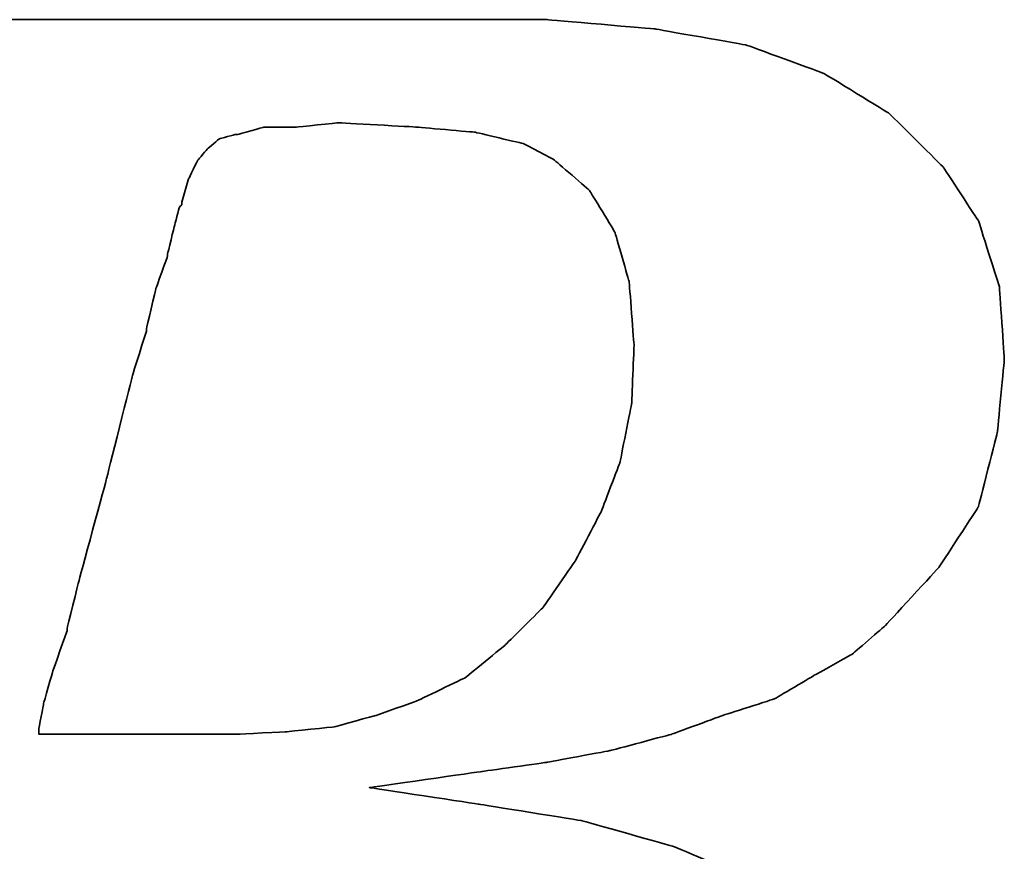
# Model space of a CAD drawing. Header units: millimetres. Extents: x 775 to 1080, y 434 to 536.
# Tile 29 of 47: x 989.74 to 991.69, y 465.55 to 467.19. Entities that reach past the tile are written whole.
import ezdxf

# ---------------------------------------------------------------- set-up
doc = ezdxf.new("R2010")
doc.units = ezdxf.units.MM
doc.header["$LTSCALE"] = 0.15
doc.layers.add('DIM', color=4, linetype='CONTINUOUS')
doc.layers.add('layer 1', color=7, linetype='CONTINUOUS')

# ---------------------------------------------------------------- blocks, each defined once
blk = doc.blocks.new('TBI MOTION logo(完整正式版)')
at = {"layer": 'layer 1', "color": 22, "lineweight": 35}
for points, knots in [([(-64.65375, -6.86375), (-64.65375, -6.86375), (-64.84375, -7.29625), (-64.84375, -7.29625), (-64.84375, -7.29625), (-64.84375, -7.29625), (-64.86875, -7.34375), (-64.86875, -7.34375), (-64.86875, -7.34375), (-64.86875, -7.34375), (-64.86875, -7.36875), (-64.86875, -7.36875), (-64.86875, -7.36875), (-64.86875, -7.36875), (-65.15375, -7.65375), (-65.15375, -7.65375), (-65.15375, -7.65375), (-65.15375, -7.65375), (-65.17875, -7.65375), (-65.17875, -7.65375), (-65.17875, -7.65375), (-65.17875, -7.65375), (-65.20375, -7.67875), (-65.20375, -7.67875), (-65.20375, -7.67875), (-65.20375, -7.67875), (-65.58875, -7.87125), (-65.58875, -7.87125), (-65.58875, -7.87125), (-65.58875, -7.87125), (-65.63375, -7.87125), (-65.63375, -7.87125), (-65.63375, -7.87125), (-65.63375, -7.87125), (-65.65875, -7.89375), (-65.65875, -7.89375), (-65.65875, -7.89375), (-65.65875, -7.89375), (-66.09375, -7.94375), (-66.09375, -7.94375), (-66.09375, -7.94375), (-66.09375, -7.94375), (-66.11375, -7.94375), (-66.11375, -7.94375), (-66.11375, -7.94375), (-66.11375, -7.94375), (-66.16375, -7.94375), (-66.16375, -7.94375), (-66.16375, -7.94375), (-66.16375, -7.94375), (-66.30875, -7.94375), (-66.30875, -7.94375), (-66.30875, -7.94375), (-66.30875, -7.94375), (-66.69375, -7.94375), (-66.69375, -7.94375), (-66.69375, -7.94375), (-66.69375, -7.94375), (-67.07375, -7.94375), (-67.07375, -7.94375), (-67.07375, -7.94375), (-67.07375, -7.94375), (-67.12375, -7.94375), (-67.12375, -7.94375), (-67.12375, -7.94375), (-67.12375, -7.94375), (-67.12375, -7.96625), (-67.12375, -7.96625), (-67.12375, -7.96625), (-67.12375, -7.96625), (-67.14875, -7.99125), (-67.14875, -7.99125), (-67.14875, -7.99125), (-67.14875, -7.99125), (-67.24375, -8.34875), (-67.24375, -8.34875), (-67.24375, -8.34875), (-67.24375, -8.34875), (-67.31375, -8.68625), (-67.31375, -8.68625), (-67.31375, -8.68625), (-67.31375, -8.68625), (-67.26875, -8.68625), (-67.26875, -8.68625), (-67.26875, -8.68625), (-67.26875, -8.68625), (-67.07375, -8.68625), (-67.07375, -8.68625), (-67.07375, -8.68625), (-67.07375, -8.68625), (-66.54875, -8.68625), (-66.54875, -8.68625), (-66.54875, -8.68625), (-66.54875, -8.68625), (-65.82625, -8.68625), (-65.82625, -8.68625), (-65.82625, -8.68625), (-65.82625, -8.68625), (-65.01375, -8.68625), (-65.01375, -8.68625), (-65.01375, -8.68625), (-65.01375, -8.68625), (-64.05375, -8.68625), (-64.05375, -8.68625), (-64.05375, -8.68625), (-64.05375, -8.68625), (-62.08375, -8.68625), (-62.08375, -8.68625), (-62.08375, -8.68625), (-62.08375, -8.68625), (-60.06875, -8.68625), (-60.06875, -8.68625), (-60.06875, -8.68625), (-60.06875, -8.68625), (-59.10875, -8.68625), (-59.10875, -8.68625), (-59.10875, -8.68625), (-59.10875, -8.68625), (-58.29375, -8.68625), (-58.29375, -8.68625), (-58.29375, -8.68625), (-58.29375, -8.68625), (-57.57375, -8.68625), (-57.57375, -8.68625), (-57.57375, -8.68625), (-57.57375, -8.68625), (-57.04875, -8.68625), (-57.04875, -8.68625), (-57.04875, -8.68625), (-57.04875, -8.68625), (-56.85375, -8.68625), (-56.85375, -8.68625), (-56.85375, -8.68625), (-56.85375, -8.68625), (-56.70875, -8.68625), (-56.70875, -8.68625), (-56.70875, -8.68625), (-56.70875, -8.68625), (-56.61375, -8.68625), (-56.61375, -8.68625), (-56.61375, -8.68625), (-56.61375, -8.68625), (-56.56875, -8.68625), (-56.56875, -8.68625), (-56.56875, -8.68625), (-56.56875, -8.68625), (-55.65375, -8.63875), (-55.65375, -8.63875), (-55.65375, -8.63875), (-55.65375, -8.63875), (-54.76875, -8.51875), (-54.76875, -8.51875), (-54.76875, -8.51875), (-54.76875, -8.51875), (-53.90375, -8.30375), (-53.90375, -8.30375), (-53.90375, -8.30375), (-53.90375, -8.30375), (-53.08875, -8.03875), (-53.08875, -8.03875), (-53.08875, -8.03875), (-53.08875, -8.03875), (-52.34375, -7.65375), (-52.34375, -7.65375), (-52.34375, -7.65375), (-52.34375, -7.65375), (-51.69875, -7.29625), (-51.69875, -7.29625), (-51.69875, -7.29625), (-51.69875, -7.29625), (-51.21875, -6.91125), (-51.21875, -6.91125), (-51.21875, -6.91125), (-51.21875, -6.91125), (-50.83375, -6.50375), (-50.83375, -6.50375), (-50.83375, -6.50375), (-50.83375, -6.50375), (-50.44875, -5.94875), (-50.44875, -5.94875), (-50.44875, -5.94875), (-50.44875, -5.94875), (-50.13875, -5.30375), (-50.13875, -5.30375), (-50.13875, -5.30375), (-50.13875, -5.30375), (-49.99375, -4.65375), (-49.99375, -4.65375), (-49.99375, -4.65375), (-49.99375, -4.65375), (-49.92375, -3.98375), (-49.92375, -3.98375), (-49.92375, -3.98375), (-49.92375, -3.98375), (-49.99375, -3.19374), (-49.99375, -3.19374), (-49.99375, -3.19374), (-49.99375, -3.19374), (-50.23374, -2.44874), (-50.23374, -2.44874), (-50.23374, -2.44874), (-50.23374, -2.44874), (-50.59375, -1.87374), (-50.59375, -1.87374), (-50.59375, -1.87374), (-50.59375, -1.87374), (-51.09875, -1.31874), (-51.09875, -1.31874), (-51.09875, -1.31874), (-51.09875, -1.31874), (-51.74375, -0.81875), (-51.74375, -0.81875), (-51.74375, -0.81875), (-51.74375, -0.81875), (-52.53875, -0.48125), (-52.53875, -0.48125), (-52.53875, -0.48125), (-52.53875, -0.48125), (-53.47375, -0.21875), (-53.47375, -0.21875), (-53.47375, -0.21875), (-53.47375, -0.21875), (-54.52875, -0.04874), (-54.52875, -0.04874), (-54.52875, -0.04874), (-54.52875, -0.04874), (-55.65375, 0.12125), (-55.65375, 0.12125), (-55.65375, 0.12125), (-55.65375, 0.12125), (-54.50375, 0.28624), (-54.50375, 0.28624), (-54.50375, 0.28624), (-54.50375, 0.28624), (-53.83375, 0.38124), (-53.83375, 0.38124), (-53.83375, 0.38124), (-53.83375, 0.38124), (-53.18375, 0.50125), (-53.18375, 0.50125), (-53.18375, 0.50125), (-53.18375, 0.50125), (-52.55875, 0.66874), (-52.55875, 0.66874), (-52.55875, 0.66874), (-52.55875, 0.66874), (-52.03375, 0.86124), (-52.03375, 0.86124), (-52.03375, 0.86124), (-52.03375, 0.86124), (-51.50374, 1.03124), (-51.50374, 1.03124), (-51.50374, 1.03124), (-51.50374, 1.03124), (-51.09875, 1.27125), (-51.09875, 1.27125), (-51.09875, 1.27125), (-51.09875, 1.27125), (-50.71375, 1.48624), (-50.71375, 1.48624), (-50.71375, 1.48624), (-50.71375, 1.48624), (-50.37625, 1.77625), (-50.37625, 1.77625), (-50.37625, 1.77625), (-50.37625, 1.77625), (-49.82375, 2.37625), (-49.82375, 2.37625), (-49.82375, 2.37625), (-49.82375, 2.37625), (-49.41875, 2.99625), (-49.41875, 2.99625), (-49.41875, 2.99625), (-49.41875, 2.99625), (-49.22375, 3.76625), (-49.22375, 3.76625), (-49.22375, 3.76625), (-49.22375, 3.76625), (-49.15375, 4.50874), (-49.15375, 4.50874), (-49.15375, 4.50874), (-49.15375, 4.50874), (-49.20375, 5.25125), (-49.20375, 5.25125), (-49.20375, 5.25125), (-49.20375, 5.25125), (-49.41875, 5.92625), (-49.41875, 5.92625), (-49.41875, 5.92625), (-49.41875, 5.92625), (-49.77875, 6.47625), (-49.77875, 6.47625), (-49.77875, 6.47625), (-49.77875, 6.47625), (-50.33125, 7.02624), (-50.33125, 7.02624), (-50.33125, 7.02624), (-50.33125, 7.02624), (-51.00125, 7.43625), (-51.00125, 7.43625), (-51.00125, 7.43625), (-51.00125, 7.43625), (-51.79375, 7.72625), (-51.79375, 7.72625), (-51.79375, 7.72625), (-51.79375, 7.72625), (-52.72875, 7.89124), (-52.72875, 7.89124), (-52.72875, 7.89124), (-52.72875, 7.89124), (-53.83375, 7.98625), (-53.83375, 7.98625), (-53.83375, 7.98625), (-53.83375, 7.98625), (-53.92875, 7.98625), (-53.92875, 7.98625), (-53.92875, 7.98625), (-53.92875, 7.98625), (-54.26375, 7.98625), (-54.26375, 7.98625), (-54.26375, 7.98625), (-54.26375, 7.98625), (-54.74375, 7.98625), (-54.74375, 7.98625), (-54.74375, 7.98625), (-54.74375, 7.98625), (-55.36875, 7.98625), (-55.36875, 7.98625), (-55.36875, 7.98625), (-55.36875, 7.98625), (-56.13375, 7.98625), (-56.13375, 7.98625), (-56.13375, 7.98625), (-56.13375, 7.98625), (-56.94875, 7.98625), (-56.94875, 7.98625), (-56.94875, 7.98625), (-56.94875, 7.98625), (-58.77625, 7.98625), (-58.77625, 7.98625), (-58.77625, 7.98625), (-58.77625, 7.98625), (-60.59875, 7.98625), (-60.59875, 7.98625), (-60.59875, 7.98625), (-60.59875, 7.98625), (-61.41375, 7.98625), (-61.41375, 7.98625), (-61.41375, 7.98625), (-61.41375, 7.98625), (-62.17875, 7.98625), (-62.17875, 7.98625), (-62.17875, 7.98625), (-62.17875, 7.98625), (-62.80375, 7.98625), (-62.80375, 7.98625), (-62.80375, 7.98625), (-62.80375, 7.98625), (-63.30625, 7.98625), (-63.30625, 7.98625), (-63.30625, 7.98625), (-63.30625, 7.98625), (-63.57375, 7.98625), (-63.57375, 7.98625), (-63.57375, 7.98625), (-63.57375, 7.98625), (-63.57375, 7.96375), (-63.57375, 7.96375), (-63.57375, 7.96375), (-63.57375, 7.96375), (-63.59875, 7.94125), (-63.59875, 7.94125), (-63.59875, 7.94125), (-63.59875, 7.94125), (-63.69375, 7.55625), (-63.69375, 7.55625), (-63.69375, 7.55625), (-63.69375, 7.55625), (-63.76375, 7.24624), (-63.76375, 7.24624), (-63.76375, 7.24624), (-63.76375, 7.24624), (-63.23875, 7.24624), (-63.23875, 7.24624), (-63.23875, 7.24624), (-63.23875, 7.24624), (-62.75875, 7.24624), (-62.75875, 7.24624), (-62.75875, 7.24624), (-62.75875, 7.24624), (-62.61125, 7.24624), (-62.61125, 7.24624), (-62.61125, 7.24624), (-62.61125, 7.24624), (-62.56625, 7.24624), (-62.56625, 7.24624), (-62.56625, 7.24624), (-62.56625, 7.24624), (-62.22875, 7.24624), (-62.22875, 7.24624), (-62.22875, 7.24624), (-62.22875, 7.24624), (-62.20375, 7.24624), (-62.20375, 7.24624), (-62.20375, 7.24624), (-62.20375, 7.24624), (-62.17875, 7.21875), (-62.17875, 7.21875), (-62.17875, 7.21875), (-62.17875, 7.21875), (-61.96375, 7.17125), (-61.96375, 7.17125), (-61.96375, 7.17125), (-61.96375, 7.17125), (-61.72375, 7.12624), (-61.72375, 7.12624), (-61.72375, 7.12624), (-61.72375, 7.12624), (-61.70375, 7.12624), (-61.70375, 7.12624), (-61.70375, 7.12624), (-61.70375, 7.12624), (-61.55875, 7.07624), (-61.55875, 7.07624), (-61.55875, 7.07624), (-61.55875, 7.07624), (-61.50875, 7.07624), (-61.50875, 7.07624), (-61.50875, 7.07624), (-61.50875, 7.07624), (-61.48375, 7.02624), (-61.48375, 7.02624), (-61.48375, 7.02624), (-61.48375, 7.02624), (-61.31875, 6.83375), (-61.31875, 6.83375), (-61.31875, 6.83375), (-61.31875, 6.83375), (-61.29375, 6.81125), (-61.29375, 6.81125), (-61.29375, 6.81125), (-61.29375, 6.81125), (-61.29375, 6.78625), (-61.29375, 6.78625), (-61.29375, 6.78625), (-61.29375, 6.78625), (-61.19875, 6.50124), (-61.19875, 6.50124), (-61.19875, 6.50124), (-61.19875, 6.50124), (-61.17375, 6.45124), (-61.17375, 6.45124), (-61.17375, 6.45124), (-61.17375, 6.45124), (-61.19875, 6.40625), (-61.19875, 6.40625), (-61.19875, 6.40625), (-61.19875, 6.40625), (-61.26875, 5.99624), (-61.26875, 5.99624), (-61.26875, 5.99624), (-61.26875, 5.99624), (-61.26875, 5.85125), (-61.26875, 5.85125), (-61.26875, 5.85125), (-61.26875, 5.85125), (-61.26875, 5.82625), (-61.26875, 5.82625), (-61.26875, 5.82625), (-61.26875, 5.82625), (-61.29375, 5.80625), (-61.29375, 5.80625), (-61.29375, 5.80625), (-61.29375, 5.80625), (-61.34125, 5.66125), (-61.34125, 5.66125), (-61.34125, 5.66125), (-61.34125, 5.66125), (-61.41375, 5.44625), (-61.41375, 5.44625), (-61.41375, 5.44625), (-61.41375, 5.44625), (-61.48375, 5.15625), (-61.48375, 5.15625), (-61.48375, 5.15625), (-61.48375, 5.15625), (-61.58375, 4.82124), (-61.58375, 4.82124), (-61.58375, 4.82124), (-61.58375, 4.82124), (-61.79875, 4.00375), (-61.79875, 4.00375), (-61.79875, 4.00375), (-61.79875, 4.00375), (-62.05875, 2.99625), (-62.05875, 2.99625), (-62.05875, 2.99625), (-62.05875, 2.99625), (-62.34875, 1.91625), (-62.34875, 1.91625), (-62.34875, 1.91625), (-62.34875, 1.91625), (-62.97375, -0.41124), (-62.97375, -0.41124), (-62.97375, -0.41124), (-62.97375, -0.41124), (-63.59875, -2.75875), (-63.59875, -2.75875), (-63.59875, -2.75875), (-63.59875, -2.75875), (-63.88375, -3.86374), (-63.88375, -3.86374), (-63.88375, -3.86374), (-63.88375, -3.86374), (-64.14875, -4.82374), (-64.14875, -4.82374), (-64.14875, -4.82374), (-64.14875, -4.82374), (-64.36375, -5.64125), (-64.36375, -5.64125), (-64.36375, -5.64125), (-64.36375, -5.64125), (-64.43625, -5.97625), (-64.43625, -5.97625), (-64.43625, -5.97625), (-64.43625, -5.97625), (-64.50875, -6.28625), (-64.50875, -6.28625), (-64.50875, -6.28625), (-64.50875, -6.28625), (-64.50875, -6.30875), (-64.50875, -6.30875), (-64.50875, -6.30875), (-64.50875, -6.30875), (-64.57875, -6.50375), (-64.57875, -6.50375), (-64.57875, -6.50375), (-64.57875, -6.50375), (-64.62875, -6.69625), (-64.62875, -6.69625), (-64.62875, -6.69625), (-64.62875, -6.69625), (-64.62875, -6.76875), (-64.62875, -6.76875), (-64.62875, -6.76875), (-64.62875, -6.76875), (-64.62875, -6.81375), (-64.62875, -6.81375), (-64.62875, -6.81375), (-64.62875, -6.81375), (-64.62875, -6.83875), (-64.62875, -6.83875), (-64.62875, -6.83875), (-64.62875, -6.83875), (-64.65375, -6.86375), (-64.65375, -6.86375)], [0, 0, 0, 0, 0.00719424, 0.00719424, 0.00719424, 0.00719425, 0.01438849, 0.01438849, 0.01438849, 0.0143885, 0.02158273, 0.02158273, 0.02158273, 0.02158274, 0.02877698, 0.02877698, 0.02877698, 0.02877699, 0.03597122, 0.03597122, 0.03597122, 0.03597123, 0.04316547, 0.04316547, 0.04316547, 0.04316548, 0.05035971, 0.05035971, 0.05035971, 0.05035972, 0.05755396, 0.05755396, 0.05755396, 0.05755397, 0.0647482, 0.0647482, 0.0647482, 0.06474821, 0.07194245, 0.07194245, 0.07194245, 0.07194246, 0.07913669, 0.07913669, 0.07913669, 0.0791367, 0.08633094, 0.08633094, 0.08633094, 0.08633095, 0.09352518, 0.09352518, 0.09352518, 0.09352519, 0.10071942, 0.10071942, 0.10071942, 0.10071943, 0.10791367, 0.10791367, 0.10791367, 0.10791368, 0.11510791, 0.11510791, 0.11510791, 0.11510792, 0.12230216, 0.12230216, 0.12230216, 0.12230217, 0.1294964, 0.1294964, 0.1294964, 0.12949641, 0.13669065, 0.13669065, 0.13669065, 0.13669066, 0.14388489, 0.14388489, 0.14388489, 0.1438849, 0.15107914, 0.15107914, 0.15107914, 0.15107915, 0.15827338, 0.15827338, 0.15827338, 0.15827339, 0.16546763, 0.16546763, 0.16546763, 0.16546764, 0.17266187, 0.17266187, 0.17266187, 0.17266188, 0.17985612, 0.17985612, 0.17985612, 0.17985613, 0.18705036, 0.18705036, 0.18705036, 0.18705037, 0.1942446, 0.1942446, 0.1942446, 0.19424461, 0.20143885, 0.20143885, 0.20143885, 0.20143886, 0.20863309, 0.20863309, 0.20863309, 0.2086331, 0.21582734, 0.21582734, 0.21582734, 0.21582735, 0.22302158, 0.22302158, 0.22302158, 0.22302159, 0.23021583, 0.23021583, 0.23021583, 0.23021584, 0.23741007, 0.23741007, 0.23741007, 0.23741008, 0.24460432, 0.24460432, 0.24460432, 0.24460433, 0.25179856, 0.25179856, 0.25179856, 0.25179857, 0.25899281, 0.25899281, 0.25899281, 0.25899282, 0.26618705, 0.26618705, 0.26618705, 0.26618706, 0.27338129, 0.27338129, 0.27338129, 0.2733813, 0.28057554, 0.28057554, 0.28057554, 0.28057555, 0.28776978, 0.28776978, 0.28776978, 0.28776979, 0.29496403, 0.29496403, 0.29496403, 0.29496404, 0.30215827, 0.30215827, 0.30215827, 0.30215828, 0.30935252, 0.30935252, 0.30935252, 0.30935253, 0.31654676, 0.31654676, 0.31654676, 0.31654677, 0.32374101, 0.32374101, 0.32374101, 0.32374102, 0.33093525, 0.33093525, 0.33093525, 0.33093526, 0.3381295, 0.3381295, 0.3381295, 0.33812951, 0.34532374, 0.34532374, 0.34532374, 0.34532375, 0.35251799, 0.35251799, 0.35251799, 0.352518, 0.35971223, 0.35971223, 0.35971223, 0.35971224, 0.36690647, 0.36690647, 0.36690647, 0.36690648, 0.37410072, 0.37410072, 0.37410072, 0.37410073, 0.38129496, 0.38129496, 0.38129496, 0.38129497, 0.38848921, 0.38848921, 0.38848921, 0.38848922, 0.39568345, 0.39568345, 0.39568345, 0.39568346, 0.4028777, 0.4028777, 0.4028777, 0.40287771, 0.41007194, 0.41007194, 0.41007194, 0.41007195, 0.41726619, 0.41726619, 0.41726619, 0.4172662, 0.42446043, 0.42446043, 0.42446043, 0.42446044, 0.43165468, 0.43165468, 0.43165468, 0.43165469, 0.43884892, 0.43884892, 0.43884892, 0.43884893, 0.44604317, 0.44604317, 0.44604317, 0.44604318, 0.45323741, 0.45323741, 0.45323741, 0.45323742, 0.46043165, 0.46043165, 0.46043165, 0.46043166, 0.4676259, 0.4676259, 0.4676259, 0.46762591, 0.47482014, 0.47482014, 0.47482014, 0.47482015, 0.48201439, 0.48201439, 0.48201439, 0.4820144, 0.48920863, 0.48920863, 0.48920863, 0.48920864, 0.49640288, 0.49640288, 0.49640288, 0.49640289, 0.50359712, 0.50359712, 0.50359712, 0.50359713, 0.51079137, 0.51079137, 0.51079137, 0.51079138, 0.51798561, 0.51798561, 0.51798561, 0.51798562, 0.52517986, 0.52517986, 0.52517986, 0.52517987, 0.5323741, 0.5323741, 0.5323741, 0.53237411, 0.53956835, 0.53956835, 0.53956835, 0.53956836, 0.54676259, 0.54676259, 0.54676259, 0.5467626, 0.55395683, 0.55395683, 0.55395683, 0.55395684, 0.56115108, 0.56115108, 0.56115108, 0.56115109, 0.56834532, 0.56834532, 0.56834532, 0.56834533, 0.57553957, 0.57553957, 0.57553957, 0.57553958, 0.58273381, 0.58273381, 0.58273381, 0.58273382, 0.58992806, 0.58992806, 0.58992806, 0.58992807, 0.5971223, 0.5971223, 0.5971223, 0.59712231, 0.60431655, 0.60431655, 0.60431655, 0.60431656, 0.61151079, 0.61151079, 0.61151079, 0.6115108, 0.61870504, 0.61870504, 0.61870504, 0.61870505, 0.62589928, 0.62589928, 0.62589928, 0.62589929, 0.63309353, 0.63309353, 0.63309353, 0.63309354, 0.64028777, 0.64028777, 0.64028777, 0.64028778, 0.64748201, 0.64748201, 0.64748201, 0.64748202, 0.65467626, 0.65467626, 0.65467626, 0.65467627, 0.6618705, 0.6618705, 0.6618705, 0.66187051, 0.66906475, 0.66906475, 0.66906475, 0.66906476, 0.67625899, 0.67625899, 0.67625899, 0.676259, 0.68345324, 0.68345324, 0.68345324, 0.68345325, 0.69064748, 0.69064748, 0.69064748, 0.69064749, 0.69784173, 0.69784173, 0.69784173, 0.69784174, 0.70503597, 0.70503597, 0.70503597, 0.70503598, 0.71223022, 0.71223022, 0.71223022, 0.71223023, 0.71942446, 0.71942446, 0.71942446, 0.71942447, 0.72661871, 0.72661871, 0.72661871, 0.72661872, 0.73381295, 0.73381295, 0.73381295, 0.73381296, 0.74100719, 0.74100719, 0.74100719, 0.7410072, 0.74820144, 0.74820144, 0.74820144, 0.74820145, 0.75539568, 0.75539568, 0.75539568, 0.75539569, 0.76258993, 0.76258993, 0.76258993, 0.76258994, 0.76978417, 0.76978417, 0.76978417, 0.76978418, 0.77697842, 0.77697842, 0.77697842, 0.77697843, 0.78417266, 0.78417266, 0.78417266, 0.78417267, 0.79136691, 0.79136691, 0.79136691, 0.79136692, 0.79856115, 0.79856115, 0.79856115, 0.79856116, 0.8057554, 0.8057554, 0.8057554, 0.80575541, 0.81294964, 0.81294964, 0.81294964, 0.81294965, 0.82014388, 0.82014388, 0.82014388, 0.82014389, 0.82733813, 0.82733813, 0.82733813, 0.82733814, 0.83453237, 0.83453237, 0.83453237, 0.83453238, 0.84172662, 0.84172662, 0.84172662, 0.84172663, 0.84892086, 0.84892086, 0.84892086, 0.84892087, 0.85611511, 0.85611511, 0.85611511, 0.85611512, 0.86330935, 0.86330935, 0.86330935, 0.86330936, 0.8705036, 0.8705036, 0.8705036, 0.87050361, 0.87769784, 0.87769784, 0.87769784, 0.87769785, 0.88489209, 0.88489209, 0.88489209, 0.8848921, 0.89208633, 0.89208633, 0.89208633, 0.89208634, 0.89928058, 0.89928058, 0.89928058, 0.89928059, 0.90647482, 0.90647482, 0.90647482, 0.90647483, 0.91366906, 0.91366906, 0.91366906, 0.91366907, 0.92086331, 0.92086331, 0.92086331, 0.92086332, 0.92805755, 0.92805755, 0.92805755, 0.92805756, 0.9352518, 0.9352518, 0.9352518, 0.93525181, 0.94244604, 0.94244604, 0.94244604, 0.94244605, 0.94964029, 0.94964029, 0.94964029, 0.9496403, 0.95683453, 0.95683453, 0.95683453, 0.95683454, 0.96402878, 0.96402878, 0.96402878, 0.96402879, 0.97122302, 0.97122302, 0.97122302, 0.97122303, 0.97841727, 0.97841727, 0.97841727, 0.97841728, 0.98561151, 0.98561151, 0.98561151, 0.98561152, 0.99280576, 0.99280576, 0.99280576, 0.99280577, 1, 1, 1, 1]), ([(-57.50375, 6.35625), (-57.50375, 6.35625), (-57.57375, 6.11625), (-57.57375, 6.11625), (-57.57375, 6.11625), (-57.57375, 6.11625), (-57.57375, 6.09125), (-57.57375, 6.09125), (-57.57375, 6.09125), (-57.57375, 6.09125), (-57.59875, 6.06625), (-57.59875, 6.06625), (-57.59875, 6.06625), (-57.59875, 6.06625), (-57.64875, 5.87625), (-57.64875, 5.87625), (-57.64875, 5.87625), (-57.64875, 5.87625), (-57.71875, 5.58875), (-57.71875, 5.58875), (-57.71875, 5.58875), (-57.71875, 5.58875), (-57.71875, 5.56625), (-57.71875, 5.56625), (-57.71875, 5.56625), (-57.71875, 5.56625), (-57.83875, 5.23125), (-57.83875, 5.23125), (-57.83875, 5.23125), (-57.83875, 5.23125), (-57.93625, 4.82124), (-57.93625, 4.82124), (-57.93625, 4.82124), (-57.93625, 4.82124), (-57.93625, 4.79624), (-57.93625, 4.79624), (-57.93625, 4.79624), (-57.93625, 4.79624), (-58.07875, 4.34125), (-58.07875, 4.34125), (-58.07875, 4.34125), (-58.07875, 4.34125), (-58.34375, 3.28625), (-58.34375, 3.28625), (-58.34375, 3.28625), (-58.34375, 3.28625), (-58.62875, 2.23124), (-58.62875, 2.23124), (-58.62875, 2.23124), (-58.62875, 2.23124), (-58.74875, 1.75125), (-58.74875, 1.75125), (-58.74875, 1.75125), (-58.74875, 1.75125), (-58.74875, 1.72625), (-58.74875, 1.72625), (-58.74875, 1.72625), (-58.74875, 1.72625), (-58.89375, 1.31625), (-58.89375, 1.31625), (-58.89375, 1.31625), (-58.89375, 1.31625), (-58.98875, 0.98124), (-58.98875, 0.98124), (-58.98875, 0.98124), (-58.98875, 0.98124), (-59.03875, 0.71625), (-59.03875, 0.71625), (-59.03875, 0.71625), (-59.03875, 0.71625), (-59.03875, 0.66874), (-59.03875, 0.66874), (-59.03875, 0.66874), (-59.03875, 0.66874), (-58.91875, 0.66874), (-58.91875, 0.66874), (-58.91875, 0.66874), (-58.91875, 0.66874), (-58.53375, 0.66874), (-58.53375, 0.66874), (-58.53375, 0.66874), (-58.53375, 0.66874), (-58.10375, 0.66874), (-58.10375, 0.66874), (-58.10375, 0.66874), (-58.10375, 0.66874), (-57.66875, 0.66874), (-57.66875, 0.66874), (-57.66875, 0.66874), (-57.66875, 0.66874), (-57.33375, 0.66874), (-57.33375, 0.66874), (-57.33375, 0.66874), (-57.33375, 0.66874), (-57.09375, 0.66874), (-57.09375, 0.66874), (-57.09375, 0.66874), (-57.09375, 0.66874), (-56.99875, 0.66874), (-56.99875, 0.66874), (-56.99875, 0.66874), (-56.99875, 0.66874), (-56.49375, 0.69374), (-56.49375, 0.69374), (-56.49375, 0.69374), (-56.49375, 0.69374), (-56.01375, 0.74374), (-56.01375, 0.74374), (-56.01375, 0.74374), (-56.01375, 0.74374), (-55.58375, 0.86124), (-55.58375, 0.86124), (-55.58375, 0.86124), (-55.58375, 0.86124), (-55.17375, 1.00624), (-55.17375, 1.00624), (-55.17375, 1.00624), (-55.17375, 1.00624), (-54.67375, 1.24625), (-54.67375, 1.24625), (-54.67375, 1.24625), (-54.67375, 1.24625), (-54.26375, 1.58124), (-54.26375, 1.58124), (-54.26375, 1.58124), (-54.26375, 1.58124), (-53.87875, 1.96374), (-53.87875, 1.96374), (-53.87875, 1.96374), (-53.87875, 1.96374), (-53.54375, 2.44625), (-53.54375, 2.44625), (-53.54375, 2.44625), (-53.54375, 2.44625), (-53.27875, 2.95125), (-53.27875, 2.95125), (-53.27875, 2.95125), (-53.27875, 2.95125), (-53.08875, 3.45124), (-53.08875, 3.45124), (-53.08875, 3.45124), (-53.08875, 3.45124), (-52.96875, 4.05124), (-52.96875, 4.05124), (-52.96875, 4.05124), (-52.96875, 4.05124), (-52.94375, 4.65125), (-52.94375, 4.65125), (-52.94375, 4.65125), (-52.94375, 4.65125), (-52.99375, 5.30125), (-52.99375, 5.30125), (-52.99375, 5.30125), (-52.99375, 5.30125), (-53.13875, 5.80625), (-53.13875, 5.80625), (-53.13875, 5.80625), (-53.13875, 5.80625), (-53.39875, 6.23625), (-53.39875, 6.23625), (-53.39875, 6.23625), (-53.39875, 6.23625), (-53.75875, 6.54875), (-53.75875, 6.54875), (-53.75875, 6.54875), (-53.75875, 6.54875), (-54.07375, 6.71625), (-54.07375, 6.71625), (-54.07375, 6.71625), (-54.07375, 6.71625), (-54.57375, 6.83375), (-54.57375, 6.83375), (-54.57375, 6.83375), (-54.57375, 6.83375), (-55.17375, 6.88625), (-55.17375, 6.88625), (-55.17375, 6.88625), (-55.17375, 6.88625), (-55.96875, 6.93125), (-55.96875, 6.93125), (-55.96875, 6.93125), (-55.96875, 6.93125), (-56.39875, 6.88625), (-56.39875, 6.88625), (-56.39875, 6.88625), (-56.39875, 6.88625), (-56.42125, 6.88625), (-56.42125, 6.88625), (-56.42125, 6.88625), (-56.42125, 6.88625), (-56.73375, 6.88625), (-56.73375, 6.88625), (-56.73375, 6.88625), (-56.73375, 6.88625), (-56.99875, 6.81125), (-56.99875, 6.81125), (-56.99875, 6.81125), (-56.99875, 6.81125), (-57.02375, 6.81125), (-57.02375, 6.81125), (-57.02375, 6.81125), (-57.02375, 6.81125), (-57.18875, 6.76625), (-57.18875, 6.76625), (-57.18875, 6.76625), (-57.18875, 6.76625), (-57.30875, 6.66625), (-57.30875, 6.66625), (-57.30875, 6.66625), (-57.30875, 6.66625), (-57.40875, 6.54875), (-57.40875, 6.54875), (-57.40875, 6.54875), (-57.40875, 6.54875), (-57.50375, 6.35625), (-57.50375, 6.35625)], [0, 0, 0, 0, 0.01851852, 0.01851852, 0.01851852, 0.01851853, 0.03703704, 0.03703704, 0.03703704, 0.03703705, 0.05555556, 0.05555556, 0.05555556, 0.05555557, 0.07407407, 0.07407407, 0.07407407, 0.07407408, 0.09259259, 0.09259259, 0.09259259, 0.0925926, 0.11111111, 0.11111111, 0.11111111, 0.11111112, 0.12962963, 0.12962963, 0.12962963, 0.12962964, 0.14814815, 0.14814815, 0.14814815, 0.14814816, 0.16666667, 0.16666667, 0.16666667, 0.16666668, 0.18518519, 0.18518519, 0.18518519, 0.1851852, 0.2037037, 0.2037037, 0.2037037, 0.20370371, 0.22222222, 0.22222222, 0.22222222, 0.22222223, 0.24074074, 0.24074074, 0.24074074, 0.24074075, 0.25925926, 0.25925926, 0.25925926, 0.25925927, 0.27777778, 0.27777778, 0.27777778, 0.27777779, 0.2962963, 0.2962963, 0.2962963, 0.29629631, 0.31481481, 0.31481481, 0.31481481, 0.31481482, 0.33333333, 0.33333333, 0.33333333, 0.33333334, 0.35185185, 0.35185185, 0.35185185, 0.35185186, 0.37037037, 0.37037037, 0.37037037, 0.37037038, 0.38888889, 0.38888889, 0.38888889, 0.3888889, 0.40740741, 0.40740741, 0.40740741, 0.40740742, 0.42592593, 0.42592593, 0.42592593, 0.42592594, 0.44444444, 0.44444444, 0.44444444, 0.44444445, 0.46296296, 0.46296296, 0.46296296, 0.46296297, 0.48148148, 0.48148148, 0.48148148, 0.48148149, 0.5, 0.5, 0.5, 0.50000001, 0.51851852, 0.51851852, 0.51851852, 0.51851853, 0.53703704, 0.53703704, 0.53703704, 0.53703705, 0.55555556, 0.55555556, 0.55555556, 0.55555557, 0.57407407, 0.57407407, 0.57407407, 0.57407408, 0.59259259, 0.59259259, 0.59259259, 0.5925926, 0.61111111, 0.61111111, 0.61111111, 0.61111112, 0.62962963, 0.62962963, 0.62962963, 0.62962964, 0.64814815, 0.64814815, 0.64814815, 0.64814816, 0.66666667, 0.66666667, 0.66666667, 0.66666668, 0.68518519, 0.68518519, 0.68518519, 0.6851852, 0.7037037, 0.7037037, 0.7037037, 0.70370371, 0.72222222, 0.72222222, 0.72222222, 0.72222223, 0.74074074, 0.74074074, 0.74074074, 0.74074075, 0.75925926, 0.75925926, 0.75925926, 0.75925927, 0.77777778, 0.77777778, 0.77777778, 0.77777779, 0.7962963, 0.7962963, 0.7962963, 0.79629631, 0.81481481, 0.81481481, 0.81481481, 0.81481482, 0.83333333, 0.83333333, 0.83333333, 0.83333334, 0.85185185, 0.85185185, 0.85185185, 0.85185186, 0.87037037, 0.87037037, 0.87037037, 0.87037038, 0.88888889, 0.88888889, 0.88888889, 0.8888889, 0.90740741, 0.90740741, 0.90740741, 0.90740742, 0.92592593, 0.92592593, 0.92592593, 0.92592594, 0.94444444, 0.94444444, 0.94444444, 0.94444445, 0.96296296, 0.96296296, 0.96296296, 0.96296297, 0.98148148, 0.98148148, 0.98148148, 0.98148149, 1, 1, 1, 1])]:
    blk.add_open_spline(points, degree=3, knots=knots, dxfattribs=at)

msp = doc.modelspace()

# ---------------------------------------------------------------- block references
at = {"layer": 'DIM', "color": 7, "xscale": 0.1927795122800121, "yscale": 0.1927795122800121, "zscale": 0.1927795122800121}
msp.add_blockref('TBI MOTION logo(完整正式版)', (1001.1633, 465.6495), dxfattribs=at)

doc.saveas('drawing.dxf')
